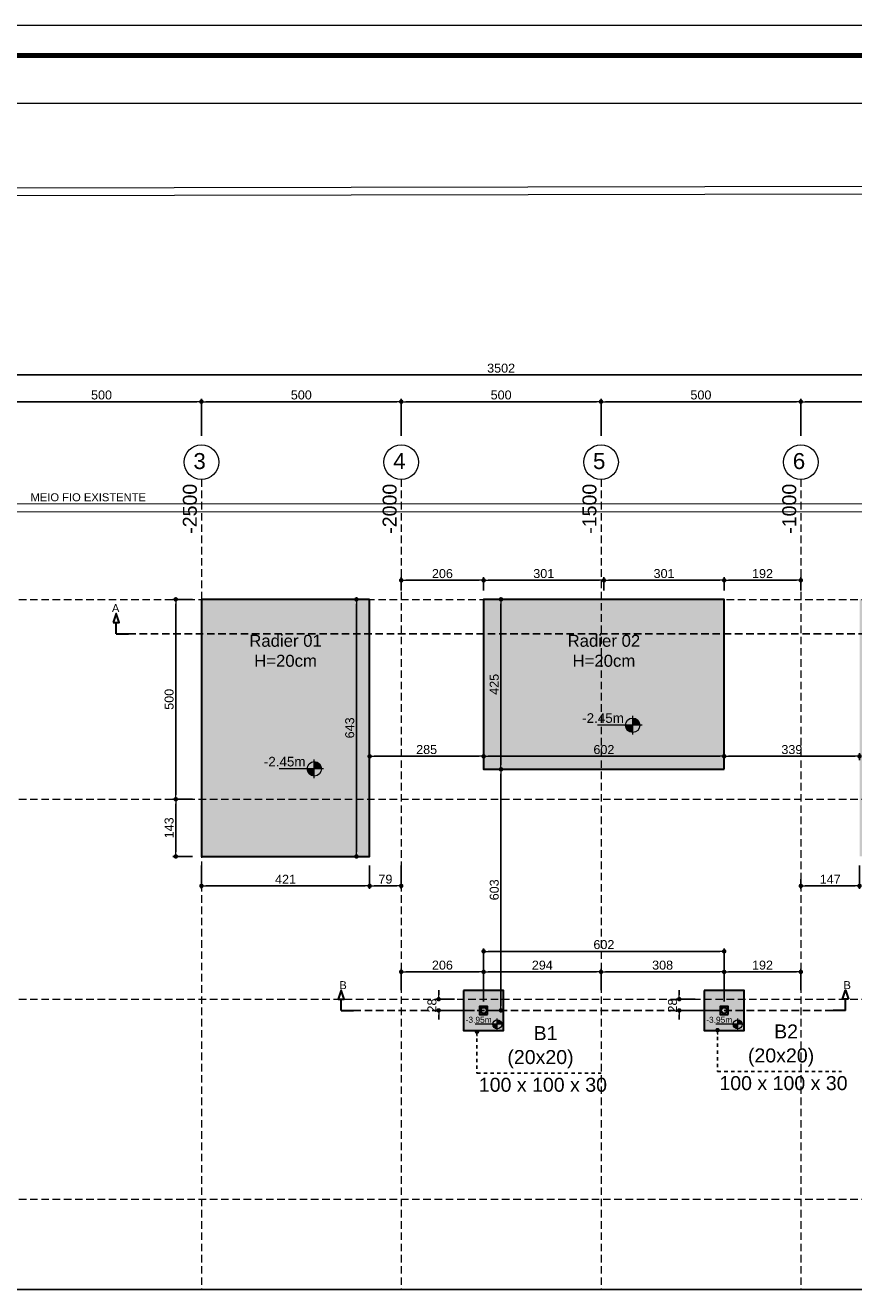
# Model space of a CAD drawing. Header units: millimetres. Extents: x 83 to 471, y -739 to 93.
# Tile 159 of 185: x 120 to 148, y -42 to 0. Entities that reach past the tile are written whole.
import ezdxf
from ezdxf.enums import TextEntityAlignment as Align

# ---------------------------------------------------------------- set-up
doc = ezdxf.new("R2010")
doc.units = ezdxf.units.MM
for name, pattern in [('CYPE_RAYA', [0.225, 0.1125, -0.1125]), ('CYPE_RAYAPUNTOPUNTO', [0.45, 0.225, -0.075, 0, -0.075, 0, -0.075]), ('TRAZO_HUECO', [0.75, 0.5, -0.25]), ('TRAZO_INTERIOR_VIGA', [0.375, 0.25, -0.125])]:
    doc.linetypes.add(name, pattern=pattern)
for name, color, linetype, lineweight in [('.', 7, 'Continuous', 5), ('__MAGNUS.Cota', 30, 'Continuous', 9), ('__MAGNUS.Margem', 7, 'Continuous', 70), ('__MAGNUS.Selo', 7, 'Continuous', 30), ('A-FLOR', 7, 'Continuous', 9), ('BL_CONTORNO', 7, 'Continuous', 30), ('COTA', 7, 'Continuous', 20), ('COTA_FORMAS', 7, 'CYPE_RAYAPUNTOPUNTO', 0), ('COTAS', 250, 'Continuous', 5), ('COTAS_REF_LINHAS', 7, 'Continuous', 20), ('LJ_HATCH', 7, 'Continuous', 0), ('OT_SEC_LAJE', 7, 'Continuous', 20), ('PECA_COMPLETA', 7, 'Continuous', 0), ('PILAR_DIM', 240, 'Continuous', 15), ('PILAR_REF', 240, 'Continuous', 15), ('SAP_DIMENSION_Y_ARM', 7, 'Continuous', 0)]:
    doc.layers.add(name, color=color, linetype=linetype, lineweight=lineweight)
doc.layers.add('PILAR_MORRE', color=60, linetype='Continuous')
doc.layers.add('RAMPA', color=253, linetype='Continuous')
doc.styles.add('Arial', font='arial.ttf')
doc.styles.add('Arial Narrow', font='ARIALN.TTF')
doc.dimstyles.new('Copy of UM_75.000000', dxfattribs={"dimtxt": 0.3, "dimasz": 0.15, "dimexe": 0.1, "dimexo": 0.3, "dimgap": 0.07, "dimtad": 1, "dimdec": 0, "dimlfac": 75, "dimzin": 0, "dimdsep": 46, "dimtxsty": 'Arial', "dimblk": 'DOT', "dimcen": 0.09, "dimdle": 0.1, "dimclrd": 30, "dimclre": 30, "dimclrt": 7, "dimadec": 1, "dimazin": 2, "dimtfac": 1, "dimtdec": 0, "dimtofl": 0, "dimtmove": 0, "dimatfit": 3, "dimldrblk": 'DOT', "dimfxl": 1, "dimtolj": 1, "dimarcsym": 0})
doc.dimstyles.new('UM_50.000000', dxfattribs={"dimtxt": 0.22, "dimasz": 0.1, "dimexe": 0.1, "dimexo": 0.3, "dimgap": 0.07, "dimtad": 1, "dimdec": 0, "dimlfac": 50, "dimzin": 0, "dimdsep": 46, "dimtxsty": 'Arial', "dimblk": 'DOT', "dimcen": 0.09, "dimdle": 0.1, "dimclrd": 30, "dimclre": 30, "dimclrt": 7, "dimadec": 1, "dimazin": 2, "dimtfac": 1, "dimtdec": 0, "dimtofl": 0, "dimtmove": 0, "dimatfit": 3, "dimldrblk": 'DOT', "dimfxl": 1, "dimtolj": 1, "dimarcsym": 0})

# ---------------------------------------------------------------- blocks, each defined once
blk = doc.blocks.new('*U1862')
at = {"layer": '__MAGNUS.Margem', "lineweight": 9}
blk.add_line((-1005.92, 828.72), (183.08, 828.72), dxfattribs=at)
at = {"layer": '__MAGNUS.Margem', "linetype": 'Continuous'}
blk.add_line((-980.92, 818.72), (173.08, 818.72), dxfattribs=at)
at = {"layer": '__MAGNUS.Selo', "style": 'Arial Narrow', "width": 1}
for tag, height, p in [('PROPRIETÁRIO', 3.4, (17.21, 48.91)), ('EDIFICAÇÃORESIDENCIAL', 3.4, (17.21, 40.61)), ('ESTRUTURAL', 3.4, (17.8, 20.69)), ('ANTEPROJETO', 2.43, (111.69, 13.5)), ('ARQ01/01', 5.5, (139.44, 9.5)), ('INDICADA', 2.43, (111.53, 8))]:
    blk.add_attdef(tag, text='', height=height, dxfattribs=at).set_placement(p, align=Align.MIDDLE_LEFT)
at = {"layer": '__MAGNUS.Selo', "lineweight": 30, "flags": 104}
for tag, p in [('ENDEREÇODAOBRA', (17.21, 33.54)), ('ENDEREÇODAOBRA', (17.21, 27.87)), ('TÍTULO', (17.21, 10.8))]:
    blk.add_attdef(tag, text='', height=3.4, dxfattribs=at).set_placement(p, align=Align.MIDDLE_LEFT)
blk = doc.blocks.new('_DOT')
at = {"layer": '__MAGNUS.Cota', "linetype": 'ByBlock'}
blk.add_line((-0.5, 0), (-1, 0), dxfattribs=at)
at = {"layer": '__MAGNUS.Cota', "linetype": 'ByBlock', "const_width": 0.5}
blk.add_lwpolyline([(-0.25, 0, 1), (0.25, 0, 1)], format="xyb", close=True, dxfattribs=at)
blk = doc.blocks.new('*D559')
at = {"layer": 'COTAS', "color": 30, "lineweight": -2}
for p, q in [((119.098, -13.866), (119.098, -12.629)), ((125.768, -13.866), (125.768, -12.629)), ((119.248, -12.729), (125.618, -12.729))]:
    blk.add_line(p, q, dxfattribs=at)
at = {"layer": 'Defpoints', "color": 0}
for p in [(125.768, -12.729), (119.098, -14.166), (125.768, -14.166)]:
    blk.add_point(p, dxfattribs=at)
at = {"layer": 'COTAS', "color": 30, "linetype": 'ByBlock', "lineweight": -2, "xscale": 0.15, "yscale": 0.15, "zscale": 0.15, "rotation": 180}
blk.add_blockref('_DOT', (119.098, -12.729), dxfattribs=at)
at = {"layer": 'COTAS', "color": 30, "linetype": 'ByBlock', "lineweight": -2, "xscale": 0.15, "yscale": 0.15, "zscale": 0.15}
blk.add_blockref('_DOT', (125.768, -12.729), dxfattribs=at)
at = {"layer": 'COTAS', "color": 7, "insert": (122.433, -12.506), "char_height": 0.3, "attachment_point": 5, "style": 'Arial'}
blk.add_mtext('\\A1;500', dxfattribs=at)
blk = doc.blocks.new('*D560')
at = {"layer": 'COTAS', "color": 30, "lineweight": -2}
for p, q in [((125.768, -13.866), (125.768, -12.629)), ((132.438, -13.866), (132.438, -12.629)), ((125.918, -12.729), (132.288, -12.729))]:
    blk.add_line(p, q, dxfattribs=at)
at = {"layer": 'Defpoints', "color": 0}
for p in [(132.438, -12.729), (125.768, -14.166), (132.438, -14.166)]:
    blk.add_point(p, dxfattribs=at)
at = {"layer": 'COTAS', "color": 30, "linetype": 'ByBlock', "lineweight": -2, "xscale": 0.15, "yscale": 0.15, "zscale": 0.15, "rotation": 180}
blk.add_blockref('_DOT', (125.768, -12.729), dxfattribs=at)
at = {"layer": 'COTAS', "color": 30, "linetype": 'ByBlock', "lineweight": -2, "xscale": 0.15, "yscale": 0.15, "zscale": 0.15}
blk.add_blockref('_DOT', (132.438, -12.729), dxfattribs=at)
at = {"layer": 'COTAS', "color": 7, "insert": (129.103, -12.506), "char_height": 0.3, "attachment_point": 5, "style": 'Arial'}
blk.add_mtext('\\A1;500', dxfattribs=at)
blk = doc.blocks.new('*D561')
at = {"layer": 'COTAS', "color": 30, "lineweight": -2}
for p, q in [((132.438, -13.866), (132.438, -12.629)), ((139.108, -13.866), (139.108, -12.629)), ((132.588, -12.729), (138.958, -12.729))]:
    blk.add_line(p, q, dxfattribs=at)
at = {"layer": 'Defpoints', "color": 0}
for p in [(139.108, -12.729), (132.438, -14.166), (139.108, -14.166)]:
    blk.add_point(p, dxfattribs=at)
at = {"layer": 'COTAS', "color": 30, "linetype": 'ByBlock', "lineweight": -2, "xscale": 0.15, "yscale": 0.15, "zscale": 0.15, "rotation": 180}
blk.add_blockref('_DOT', (132.438, -12.729), dxfattribs=at)
at = {"layer": 'COTAS', "color": 30, "linetype": 'ByBlock', "lineweight": -2, "xscale": 0.15, "yscale": 0.15, "zscale": 0.15}
blk.add_blockref('_DOT', (139.108, -12.729), dxfattribs=at)
at = {"layer": 'COTAS', "color": 7, "insert": (135.773, -12.506), "char_height": 0.3, "attachment_point": 5, "style": 'Arial'}
blk.add_mtext('\\A1;500', dxfattribs=at)
blk = doc.blocks.new('*D562')
at = {"layer": 'COTAS', "color": 30, "lineweight": -2}
for p, q in [((139.108, -13.866), (139.108, -12.629)), ((145.778, -13.866), (145.778, -12.629)), ((139.258, -12.729), (145.628, -12.729))]:
    blk.add_line(p, q, dxfattribs=at)
at = {"layer": 'Defpoints', "color": 0}
for p in [(145.778, -12.729), (139.108, -14.166), (145.778, -14.166)]:
    blk.add_point(p, dxfattribs=at)
at = {"layer": 'COTAS', "color": 30, "linetype": 'ByBlock', "lineweight": -2, "xscale": 0.15, "yscale": 0.15, "zscale": 0.15, "rotation": 180}
blk.add_blockref('_DOT', (139.108, -12.729), dxfattribs=at)
at = {"layer": 'COTAS', "color": 30, "linetype": 'ByBlock', "lineweight": -2, "xscale": 0.15, "yscale": 0.15, "zscale": 0.15}
blk.add_blockref('_DOT', (145.778, -12.729), dxfattribs=at)
at = {"layer": 'COTAS', "color": 7, "insert": (142.443, -12.506), "char_height": 0.3, "attachment_point": 5, "style": 'Arial'}
blk.add_mtext('\\A1;500', dxfattribs=at)
blk = doc.blocks.new('*D563')
at = {"layer": 'COTAS', "color": 30, "lineweight": -2}
for p, q in [((145.778, -13.866), (145.778, -12.629)), ((152.448, -13.866), (152.448, -12.629)), ((145.928, -12.729), (152.298, -12.729))]:
    blk.add_line(p, q, dxfattribs=at)
at = {"layer": 'Defpoints', "color": 0}
for p in [(152.448, -12.729), (145.778, -14.166), (152.448, -14.166)]:
    blk.add_point(p, dxfattribs=at)
at = {"layer": 'COTAS', "color": 30, "linetype": 'ByBlock', "lineweight": -2, "xscale": 0.15, "yscale": 0.15, "zscale": 0.15, "rotation": 180}
blk.add_blockref('_DOT', (145.778, -12.729), dxfattribs=at)
at = {"layer": 'COTAS', "color": 30, "linetype": 'ByBlock', "lineweight": -2, "xscale": 0.15, "yscale": 0.15, "zscale": 0.15}
blk.add_blockref('_DOT', (152.448, -12.729), dxfattribs=at)
at = {"layer": 'COTAS', "color": 7, "insert": (149.113, -12.506), "char_height": 0.3, "attachment_point": 5, "style": 'Arial'}
blk.add_mtext('\\A1;500', dxfattribs=at)
blk = doc.blocks.new('*D566')
at = {"layer": 'COTAS', "color": 30, "lineweight": -2}
for p, q in [((112.428, -13.866), (112.428, -11.735)), ((159.118, -13.82), (159.118, -11.735)), ((158.968, -11.835), (112.578, -11.835))]:
    blk.add_line(p, q, dxfattribs=at)
at = {"layer": 'Defpoints', "color": 0}
for p in [(112.428, -11.835), (112.428, -14.166), (159.118, -14.12)]:
    blk.add_point(p, dxfattribs=at)
at = {"layer": 'COTAS', "color": 30, "linetype": 'ByBlock', "lineweight": -2, "xscale": 0.15, "yscale": 0.15, "zscale": 0.15, "rotation": 180}
blk.add_blockref('_DOT', (112.428, -11.835), dxfattribs=at)
at = {"layer": 'COTAS', "color": 30, "linetype": 'ByBlock', "lineweight": -2, "xscale": 0.15, "yscale": 0.15, "zscale": 0.15}
blk.add_blockref('_DOT', (159.118, -11.835), dxfattribs=at)
at = {"layer": 'COTAS', "color": 7, "insert": (135.773, -11.612), "char_height": 0.3, "attachment_point": 5, "style": 'Arial'}
blk.add_mtext('\\A1;3502', dxfattribs=at)
blk = doc.blocks.new('ililil')
at = {"layer": 'COTA', "linetype": 'ByBlock'}
h = blk.add_hatch(color=1, dxfattribs=at)
h.dxf.hatch_style = 1
h.paths.add_polyline_path([(0.1125, 0), (0, 0), (0, -0.1125, 0.414213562), (0.1125, 0)])
h.paths.add_polyline_path([(0, 0), (0, 0.1125, 0.414213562), (-0.1125, 0), (0, 0)])
at = {"layer": 'COTA', "color": 1}
for p, q in [((0.14625, 0), (-0.14625, 0)), ((0, 0.14625), (0, -0.551175))]:
    blk.add_line(p, q, dxfattribs=at)
at = {"layer": 'COTA', "color": 1, "linetype": 'ByBlock'}
blk.add_circle((0, 0), 0.1125, dxfattribs=at)
blk = doc.blocks.new('*D605')
at = {"layer": 'COTAS', "color": 30, "lineweight": -2}
for p, q in [((125.768, -28.202), (125.768, -28.985)), ((131.384, -28.202), (131.384, -28.985)), ((125.918, -28.885), (131.234, -28.885))]:
    blk.add_line(p, q, dxfattribs=at)
at = {"layer": 'Defpoints', "color": 0}
for p in [(125.768, -27.902), (131.384, -27.902), (131.384, -28.885)]:
    blk.add_point(p, dxfattribs=at)
at = {"layer": 'COTAS', "color": 30, "linetype": 'ByBlock', "lineweight": -2, "xscale": 0.15, "yscale": 0.15, "zscale": 0.15, "rotation": 180}
blk.add_blockref('_DOT', (125.768, -28.885), dxfattribs=at)
at = {"layer": 'COTAS', "color": 30, "linetype": 'ByBlock', "lineweight": -2, "xscale": 0.15, "yscale": 0.15, "zscale": 0.15}
blk.add_blockref('_DOT', (131.384, -28.885), dxfattribs=at)
at = {"layer": 'COTAS', "color": 7, "insert": (128.576, -28.664), "char_height": 0.3, "attachment_point": 5, "style": 'Arial'}
blk.add_mtext('\\A1;421', dxfattribs=at)
blk = doc.blocks.new('*D606')
at = {"layer": 'COTAS', "color": 30, "lineweight": -2}
for p, q in [((125.468, -25.994), (124.813, -25.994)), ((124.913, -27.752), (124.913, -26.144)), ((125.468, -27.902), (124.813, -27.902))]:
    blk.add_line(p, q, dxfattribs=at)
at = {"layer": 'Defpoints', "color": 0}
for p in [(124.913, -25.994), (125.768, -25.994), (125.768, -27.902)]:
    blk.add_point(p, dxfattribs=at)
at = {"layer": 'COTAS', "color": 30, "linetype": 'ByBlock', "lineweight": -2, "xscale": 0.15, "yscale": 0.15, "zscale": 0.15}
for p, rotation in [((124.913, -25.994), 90), ((124.913, -27.902), 270)]:
    blk.add_blockref('_DOT', p, dxfattribs=dict(at, rotation=rotation))
at = {"layer": 'COTAS', "color": 7, "insert": (124.69, -26.948), "char_height": 0.3, "attachment_point": 5, "rotation": 90, "style": 'Arial'}
blk.add_mtext('\\A1;143', dxfattribs=at)
blk = doc.blocks.new('*D607')
at = {"layer": 'COTAS', "color": 30, "lineweight": -2}
for p, q in [((125.468, -19.324), (124.813, -19.324)), ((124.913, -19.474), (124.913, -25.844)), ((125.468, -25.994), (124.813, -25.994))]:
    blk.add_line(p, q, dxfattribs=at)
at = {"layer": 'Defpoints', "color": 0}
for p in [(125.768, -19.324), (124.913, -25.994), (125.768, -25.994)]:
    blk.add_point(p, dxfattribs=at)
at = {"layer": 'COTAS', "color": 30, "linetype": 'ByBlock', "lineweight": -2, "xscale": 0.15, "yscale": 0.15, "zscale": 0.15}
for p, rotation in [((124.913, -19.324), 90), ((124.913, -25.994), 270)]:
    blk.add_blockref('_DOT', p, dxfattribs=dict(at, rotation=rotation))
at = {"layer": 'COTAS', "color": 7, "insert": (124.69, -22.659), "char_height": 0.3, "attachment_point": 5, "rotation": 90, "style": 'Arial'}
blk.add_mtext('\\A1;500', dxfattribs=at)
blk = doc.blocks.new('*D608')
at = {"layer": 'COTAS', "color": 30, "lineweight": -2}
for p, q in [((131.384, -28.202), (131.384, -28.985)), ((132.438, -28.202), (132.438, -28.985)), ((131.534, -28.885), (132.288, -28.885))]:
    blk.add_line(p, q, dxfattribs=at)
at = {"layer": 'Defpoints', "color": 0}
for p in [(131.384, -27.902), (132.438, -27.902), (132.438, -28.885)]:
    blk.add_point(p, dxfattribs=at)
at = {"layer": 'COTAS', "color": 30, "linetype": 'ByBlock', "lineweight": -2, "xscale": 0.15, "yscale": 0.15, "zscale": 0.15, "rotation": 180}
blk.add_blockref('_DOT', (131.384, -28.885), dxfattribs=at)
at = {"layer": 'COTAS', "color": 30, "linetype": 'ByBlock', "lineweight": -2, "xscale": 0.15, "yscale": 0.15, "zscale": 0.15}
blk.add_blockref('_DOT', (132.438, -28.885), dxfattribs=at)
at = {"layer": 'COTAS', "color": 7, "insert": (131.911, -28.662), "char_height": 0.3, "attachment_point": 5, "style": 'Arial'}
blk.add_mtext('\\A1;79', dxfattribs=at)
blk = doc.blocks.new('*D609')
at = {"layer": 'COTAS', "color": 30, "lineweight": -2}
for p, q in [((131.084, -19.324), (130.843, -19.324)), ((130.943, -19.474), (130.943, -27.752)), ((131.084, -27.902), (130.843, -27.902))]:
    blk.add_line(p, q, dxfattribs=at)
at = {"layer": 'Defpoints', "color": 0}
for p in [(131.384, -19.324), (130.943, -27.902), (131.384, -27.902)]:
    blk.add_point(p, dxfattribs=at)
at = {"layer": 'COTAS', "color": 30, "linetype": 'ByBlock', "lineweight": -2, "xscale": 0.15, "yscale": 0.15, "zscale": 0.15}
for p, rotation in [((130.943, -19.324), 90), ((130.943, -27.902), 270)]:
    blk.add_blockref('_DOT', p, dxfattribs=dict(at, rotation=rotation))
at = {"layer": 'COTAS', "color": 7, "insert": (130.72, -23.613), "char_height": 0.3, "attachment_point": 5, "rotation": 90, "style": 'Arial'}
blk.add_mtext('\\A1;643', dxfattribs=at)
blk = doc.blocks.new('*D610')
at = {"layer": 'COTAS', "color": 30, "lineweight": -2}
for p, q in [((132.438, -32.364), (132.438, -31.653)), ((135.189, -32.739), (135.189, -31.653)), ((132.588, -31.753), (135.039, -31.753))]:
    blk.add_line(p, q, dxfattribs=at)
at = {"layer": 'Defpoints', "color": 0}
for p in [(135.189, -31.753), (132.438, -32.664), (135.189, -33.039)]:
    blk.add_point(p, dxfattribs=at)
at = {"layer": 'COTAS', "color": 30, "linetype": 'ByBlock', "lineweight": -2, "xscale": 0.15, "yscale": 0.15, "zscale": 0.15, "rotation": 180}
blk.add_blockref('_DOT', (132.438, -31.753), dxfattribs=at)
at = {"layer": 'COTAS', "color": 30, "linetype": 'ByBlock', "lineweight": -2, "xscale": 0.15, "yscale": 0.15, "zscale": 0.15}
blk.add_blockref('_DOT', (135.189, -31.753), dxfattribs=at)
at = {"layer": 'COTAS', "color": 7, "insert": (133.813, -31.53), "char_height": 0.3, "attachment_point": 5, "style": 'Arial'}
blk.add_mtext('\\A1;206', dxfattribs=at)
blk = doc.blocks.new('*D611')
at = {"layer": 'COTAS', "color": 30, "lineweight": -2}
for p, q in [((135.189, -32.739), (135.189, -31.653)), ((139.108, -32.364), (139.108, -31.653)), ((135.339, -31.753), (138.958, -31.753))]:
    blk.add_line(p, q, dxfattribs=at)
at = {"layer": 'Defpoints', "color": 0}
for p in [(139.108, -31.753), (139.108, -32.664), (135.189, -33.039)]:
    blk.add_point(p, dxfattribs=at)
at = {"layer": 'COTAS', "color": 30, "linetype": 'ByBlock', "lineweight": -2, "xscale": 0.15, "yscale": 0.15, "zscale": 0.15, "rotation": 180}
blk.add_blockref('_DOT', (135.189, -31.753), dxfattribs=at)
at = {"layer": 'COTAS', "color": 30, "linetype": 'ByBlock', "lineweight": -2, "xscale": 0.15, "yscale": 0.15, "zscale": 0.15}
blk.add_blockref('_DOT', (139.108, -31.753), dxfattribs=at)
at = {"layer": 'COTAS', "color": 7, "insert": (137.148, -31.53), "char_height": 0.3, "attachment_point": 5, "style": 'Arial'}
blk.add_mtext('\\A1;294', dxfattribs=at)
blk = doc.blocks.new('*D612')
at = {"layer": 'COTAS', "color": 30, "lineweight": -2}
for p, q in [((139.108, -32.364), (139.108, -31.653)), ((143.219, -32.739), (143.219, -31.653)), ((139.258, -31.753), (143.069, -31.753))]:
    blk.add_line(p, q, dxfattribs=at)
at = {"layer": 'Defpoints', "color": 0}
for p in [(143.219, -31.753), (139.108, -32.664), (143.219, -33.039)]:
    blk.add_point(p, dxfattribs=at)
at = {"layer": 'COTAS', "color": 30, "linetype": 'ByBlock', "lineweight": -2, "xscale": 0.15, "yscale": 0.15, "zscale": 0.15, "rotation": 180}
blk.add_blockref('_DOT', (139.108, -31.753), dxfattribs=at)
at = {"layer": 'COTAS', "color": 30, "linetype": 'ByBlock', "lineweight": -2, "xscale": 0.15, "yscale": 0.15, "zscale": 0.15}
blk.add_blockref('_DOT', (143.219, -31.753), dxfattribs=at)
at = {"layer": 'COTAS', "color": 7, "insert": (141.164, -31.53), "char_height": 0.3, "attachment_point": 5, "style": 'Arial'}
blk.add_mtext('\\A1;308', dxfattribs=at)
blk = doc.blocks.new('*D613')
at = {"layer": 'COTAS', "color": 30, "lineweight": -2}
for p, q in [((143.219, -32.739), (143.219, -31.653)), ((145.778, -32.364), (145.778, -31.653)), ((143.369, -31.753), (145.628, -31.753))]:
    blk.add_line(p, q, dxfattribs=at)
at = {"layer": 'Defpoints', "color": 0}
for p in [(145.778, -31.753), (145.778, -32.664), (143.219, -33.039)]:
    blk.add_point(p, dxfattribs=at)
at = {"layer": 'COTAS', "color": 30, "linetype": 'ByBlock', "lineweight": -2, "xscale": 0.15, "yscale": 0.15, "zscale": 0.15, "rotation": 180}
blk.add_blockref('_DOT', (143.219, -31.753), dxfattribs=at)
at = {"layer": 'COTAS', "color": 30, "linetype": 'ByBlock', "lineweight": -2, "xscale": 0.15, "yscale": 0.15, "zscale": 0.15}
blk.add_blockref('_DOT', (145.778, -31.753), dxfattribs=at)
at = {"layer": 'COTAS', "color": 7, "insert": (144.499, -31.53), "char_height": 0.3, "attachment_point": 5, "style": 'Arial'}
blk.add_mtext('\\A1;192', dxfattribs=at)
blk = doc.blocks.new('*D614')
at = {"layer": 'COTAS', "color": 30, "lineweight": -2}
for p, q in [((133.688, -32.514), (133.688, -32.364)), ((134.222, -32.664), (133.588, -32.664)), ((134.889, -33.039), (133.588, -33.039)), ((133.688, -33.189), (133.688, -33.339))]:
    blk.add_line(p, q, dxfattribs=at)
at = {"layer": 'Defpoints', "color": 0}
for p in [(133.688, -32.664), (134.522, -32.664), (135.189, -33.039)]:
    blk.add_point(p, dxfattribs=at)
at = {"layer": 'COTAS', "color": 30, "linetype": 'ByBlock', "lineweight": -2, "xscale": 0.15, "yscale": 0.15, "zscale": 0.15}
for p, rotation in [((133.688, -32.664), 270), ((133.688, -33.039), 90)]:
    blk.add_blockref('_DOT', p, dxfattribs=dict(at, rotation=rotation))
at = {"layer": 'COTAS', "color": 7, "insert": (133.465, -32.877), "char_height": 0.3, "attachment_point": 5, "rotation": 90, "style": 'Arial'}
blk.add_mtext('\\A1;28', dxfattribs=at)
blk = doc.blocks.new('*D615')
at = {"layer": 'COTAS', "color": 30, "lineweight": -2}
for p, q in [((141.719, -32.514), (141.719, -32.364)), ((142.252, -32.664), (141.619, -32.664)), ((142.919, -33.039), (141.619, -33.039)), ((141.719, -33.189), (141.719, -33.339))]:
    blk.add_line(p, q, dxfattribs=at)
at = {"layer": 'Defpoints', "color": 0}
for p in [(141.719, -32.664), (142.552, -32.664), (143.219, -33.039)]:
    blk.add_point(p, dxfattribs=at)
at = {"layer": 'COTAS', "color": 30, "linetype": 'ByBlock', "lineweight": -2, "xscale": 0.15, "yscale": 0.15, "zscale": 0.15}
for p, rotation in [((141.719, -32.664), 270), ((141.719, -33.039), 90)]:
    blk.add_blockref('_DOT', p, dxfattribs=dict(at, rotation=rotation))
at = {"layer": 'COTAS', "color": 7, "insert": (141.496, -32.877), "char_height": 0.3, "attachment_point": 5, "rotation": 90, "style": 'Arial'}
blk.add_mtext('\\A1;28', dxfattribs=at)
blk = doc.blocks.new('*D616')
at = {"layer": 'COTAS', "color": 30, "lineweight": -2}
for p, q in [((147.738, -28.202), (147.738, -28.985)), ((145.778, -28.663), (145.778, -28.985)), ((145.928, -28.885), (147.588, -28.885))]:
    blk.add_line(p, q, dxfattribs=at)
at = {"layer": 'Defpoints', "color": 0}
for p in [(147.738, -27.902), (145.778, -28.363), (147.738, -28.885)]:
    blk.add_point(p, dxfattribs=at)
at = {"layer": 'COTAS', "color": 30, "linetype": 'ByBlock', "lineweight": -2, "xscale": 0.15, "yscale": 0.15, "zscale": 0.15, "rotation": 180}
blk.add_blockref('_DOT', (145.778, -28.885), dxfattribs=at)
at = {"layer": 'COTAS', "color": 30, "linetype": 'ByBlock', "lineweight": -2, "xscale": 0.15, "yscale": 0.15, "zscale": 0.15}
blk.add_blockref('_DOT', (147.738, -28.885), dxfattribs=at)
at = {"layer": 'COTAS', "color": 7, "insert": (146.758, -28.664), "char_height": 0.3, "attachment_point": 5, "style": 'Arial'}
blk.add_mtext('\\A1;147', dxfattribs=at)
blk = doc.blocks.new('*D623')
at = {"layer": 'COTAS', "color": 30, "lineweight": -2}
for p, q in [((132.438, -19.024), (132.438, -18.589)), ((132.588, -18.689), (135.039, -18.689)), ((135.189, -19.024), (135.189, -18.589))]:
    blk.add_line(p, q, dxfattribs=at)
at = {"layer": 'Defpoints', "color": 0}
for p in [(135.189, -18.689), (132.438, -19.324), (135.189, -19.324)]:
    blk.add_point(p, dxfattribs=at)
at = {"layer": 'COTAS', "color": 30, "linetype": 'ByBlock', "lineweight": -2, "xscale": 0.15, "yscale": 0.15, "zscale": 0.15, "rotation": 180}
blk.add_blockref('_DOT', (132.438, -18.689), dxfattribs=at)
at = {"layer": 'COTAS', "color": 30, "linetype": 'ByBlock', "lineweight": -2, "xscale": 0.15, "yscale": 0.15, "zscale": 0.15}
blk.add_blockref('_DOT', (135.189, -18.689), dxfattribs=at)
at = {"layer": 'COTAS', "color": 7, "insert": (133.813, -18.466), "char_height": 0.3, "attachment_point": 5, "style": 'Arial'}
blk.add_mtext('\\A1;206', dxfattribs=at)
blk = doc.blocks.new('*D624')
at = {"layer": 'COTAS', "color": 30, "lineweight": -2}
for p, q in [((135.189, -19.024), (135.189, -18.589)), ((135.339, -18.689), (139.054, -18.689)), ((139.204, -19.024), (139.204, -18.589))]:
    blk.add_line(p, q, dxfattribs=at)
at = {"layer": 'Defpoints', "color": 0}
for p in [(139.204, -18.689), (135.189, -19.324), (139.204, -19.324)]:
    blk.add_point(p, dxfattribs=at)
at = {"layer": 'COTAS', "color": 30, "linetype": 'ByBlock', "lineweight": -2, "xscale": 0.15, "yscale": 0.15, "zscale": 0.15, "rotation": 180}
blk.add_blockref('_DOT', (135.189, -18.689), dxfattribs=at)
at = {"layer": 'COTAS', "color": 30, "linetype": 'ByBlock', "lineweight": -2, "xscale": 0.15, "yscale": 0.15, "zscale": 0.15}
blk.add_blockref('_DOT', (139.204, -18.689), dxfattribs=at)
at = {"layer": 'COTAS', "color": 7, "insert": (137.196, -18.465), "char_height": 0.3, "attachment_point": 5, "style": 'Arial'}
blk.add_mtext('\\A1;301', dxfattribs=at)
blk = doc.blocks.new('*D625')
at = {"layer": 'COTAS', "color": 30, "lineweight": -2}
for p, q in [((139.204, -19.024), (139.204, -18.589)), ((139.354, -18.689), (143.069, -18.689)), ((143.219, -19.024), (143.219, -18.589))]:
    blk.add_line(p, q, dxfattribs=at)
at = {"layer": 'Defpoints', "color": 0}
for p in [(143.219, -18.689), (139.204, -19.324), (143.219, -19.324)]:
    blk.add_point(p, dxfattribs=at)
at = {"layer": 'COTAS', "color": 30, "linetype": 'ByBlock', "lineweight": -2, "xscale": 0.15, "yscale": 0.15, "zscale": 0.15, "rotation": 180}
blk.add_blockref('_DOT', (139.204, -18.689), dxfattribs=at)
at = {"layer": 'COTAS', "color": 30, "linetype": 'ByBlock', "lineweight": -2, "xscale": 0.15, "yscale": 0.15, "zscale": 0.15}
blk.add_blockref('_DOT', (143.219, -18.689), dxfattribs=at)
at = {"layer": 'COTAS', "color": 7, "insert": (141.212, -18.465), "char_height": 0.3, "attachment_point": 5, "style": 'Arial'}
blk.add_mtext('\\A1;301', dxfattribs=at)
blk = doc.blocks.new('*D626')
at = {"layer": 'COTAS', "color": 30, "lineweight": -2}
for p, q in [((143.219, -19.024), (143.219, -18.589)), ((143.369, -18.689), (145.628, -18.689)), ((145.778, -19.024), (145.778, -18.589))]:
    blk.add_line(p, q, dxfattribs=at)
at = {"layer": 'Defpoints', "color": 0}
for p in [(145.778, -18.689), (143.219, -19.324), (145.778, -19.324)]:
    blk.add_point(p, dxfattribs=at)
at = {"layer": 'COTAS', "color": 30, "linetype": 'ByBlock', "lineweight": -2, "xscale": 0.15, "yscale": 0.15, "zscale": 0.15, "rotation": 180}
blk.add_blockref('_DOT', (143.219, -18.689), dxfattribs=at)
at = {"layer": 'COTAS', "color": 30, "linetype": 'ByBlock', "lineweight": -2, "xscale": 0.15, "yscale": 0.15, "zscale": 0.15}
blk.add_blockref('_DOT', (145.778, -18.689), dxfattribs=at)
at = {"layer": 'COTAS', "color": 7, "insert": (144.499, -18.466), "char_height": 0.3, "attachment_point": 5, "style": 'Arial'}
blk.add_mtext('\\A1;192', dxfattribs=at)
blk = doc.blocks.new('*D627')
at = {"layer": 'COTAS', "color": 30, "lineweight": -2}
for p, q in [((135.489, -19.324), (135.868, -19.324)), ((135.768, -24.844), (135.768, -19.474)), ((135.489, -24.994), (135.868, -24.994))]:
    blk.add_line(p, q, dxfattribs=at)
at = {"layer": 'Defpoints', "color": 0}
for p in [(135.189, -19.324), (135.768, -19.324), (135.189, -24.994)]:
    blk.add_point(p, dxfattribs=at)
at = {"layer": 'COTAS', "color": 30, "linetype": 'ByBlock', "lineweight": -2, "xscale": 0.15, "yscale": 0.15, "zscale": 0.15}
for p, rotation in [((135.768, -19.324), 90), ((135.768, -24.994), 270)]:
    blk.add_blockref('_DOT', p, dxfattribs=dict(at, rotation=rotation))
at = {"layer": 'COTAS', "color": 7, "insert": (135.545, -22.159), "char_height": 0.3, "attachment_point": 5, "rotation": 90, "style": 'Arial'}
blk.add_mtext('\\A1;425', dxfattribs=at)
blk = doc.blocks.new('*D628')
at = {"layer": 'COTAS', "color": 30, "lineweight": -2}
for p, q in [((135.189, -24.694), (135.189, -24.46)), ((143.219, -24.694), (143.219, -24.46)), ((135.339, -24.56), (143.069, -24.56))]:
    blk.add_line(p, q, dxfattribs=at)
at = {"layer": 'Defpoints', "color": 0}
for p in [(143.219, -24.56), (135.189, -24.994), (143.219, -24.994)]:
    blk.add_point(p, dxfattribs=at)
at = {"layer": 'COTAS', "color": 30, "linetype": 'ByBlock', "lineweight": -2, "xscale": 0.15, "yscale": 0.15, "zscale": 0.15, "rotation": 180}
blk.add_blockref('_DOT', (135.189, -24.56), dxfattribs=at)
at = {"layer": 'COTAS', "color": 30, "linetype": 'ByBlock', "lineweight": -2, "xscale": 0.15, "yscale": 0.15, "zscale": 0.15}
blk.add_blockref('_DOT', (143.219, -24.56), dxfattribs=at)
at = {"layer": 'COTAS', "color": 7, "insert": (139.204, -24.337), "char_height": 0.3, "attachment_point": 5, "style": 'Arial'}
blk.add_mtext('\\A1;602', dxfattribs=at)
blk = doc.blocks.new('*D633')
at = {"layer": 'COTAS', "color": 30, "lineweight": -2}
for p, q in [((135.489, -24.994), (135.868, -24.994)), ((135.768, -25.144), (135.768, -32.889)), ((135.489, -33.039), (135.868, -33.039))]:
    blk.add_line(p, q, dxfattribs=at)
at = {"layer": 'Defpoints', "color": 0}
for p in [(135.189, -24.994), (135.189, -33.039), (135.768, -33.039)]:
    blk.add_point(p, dxfattribs=at)
at = {"layer": 'COTAS', "color": 30, "linetype": 'ByBlock', "lineweight": -2, "xscale": 0.15, "yscale": 0.15, "zscale": 0.15}
for p, rotation in [((135.768, -24.994), 90), ((135.768, -33.039), 270)]:
    blk.add_blockref('_DOT', p, dxfattribs=dict(at, rotation=rotation))
at = {"layer": 'COTAS', "color": 7, "insert": (135.545, -29.016), "char_height": 0.3, "attachment_point": 5, "rotation": 90, "style": 'Arial'}
blk.add_mtext('\\A1;603', dxfattribs=at)
blk = doc.blocks.new('*D634')
at = {"layer": 'COTAS', "color": 30, "lineweight": -2}
for p, q in [((135.189, -32.739), (135.189, -30.968)), ((143.069, -31.068), (135.339, -31.068)), ((143.219, -32.739), (143.219, -30.968))]:
    blk.add_line(p, q, dxfattribs=at)
at = {"layer": 'Defpoints', "color": 0}
for p in [(135.189, -31.068), (135.189, -33.039), (143.219, -33.039)]:
    blk.add_point(p, dxfattribs=at)
at = {"layer": 'COTAS', "color": 30, "linetype": 'ByBlock', "lineweight": -2, "xscale": 0.15, "yscale": 0.15, "zscale": 0.15, "rotation": 180}
blk.add_blockref('_DOT', (135.189, -31.068), dxfattribs=at)
at = {"layer": 'COTAS', "color": 30, "linetype": 'ByBlock', "lineweight": -2, "xscale": 0.15, "yscale": 0.15, "zscale": 0.15}
blk.add_blockref('_DOT', (143.219, -31.068), dxfattribs=at)
at = {"layer": 'COTAS', "color": 7, "insert": (139.204, -30.845), "char_height": 0.3, "attachment_point": 5, "style": 'Arial'}
blk.add_mtext('\\A1;602', dxfattribs=at)
blk = doc.blocks.new('*D635')
at = {"layer": 'COTAS', "color": 30, "lineweight": -2}
for p, q in [((131.384, -24.694), (131.384, -24.46)), ((135.189, -24.694), (135.189, -24.46)), ((135.039, -24.56), (131.534, -24.56))]:
    blk.add_line(p, q, dxfattribs=at)
at = {"layer": 'Defpoints', "color": 0}
for p in [(131.384, -24.56), (131.384, -24.994), (135.189, -24.994)]:
    blk.add_point(p, dxfattribs=at)
at = {"layer": 'COTAS', "color": 30, "linetype": 'ByBlock', "lineweight": -2, "xscale": 0.15, "yscale": 0.15, "zscale": 0.15, "rotation": 180}
blk.add_blockref('_DOT', (131.384, -24.56), dxfattribs=at)
at = {"layer": 'COTAS', "color": 30, "linetype": 'ByBlock', "lineweight": -2, "xscale": 0.15, "yscale": 0.15, "zscale": 0.15}
blk.add_blockref('_DOT', (135.189, -24.56), dxfattribs=at)
at = {"layer": 'COTAS', "color": 7, "insert": (133.286, -24.337), "char_height": 0.3, "attachment_point": 5, "style": 'Arial'}
blk.add_mtext('\\A1;285', dxfattribs=at)
blk = doc.blocks.new('*D636')
at = {"layer": 'COTAS', "color": 30, "lineweight": -2}
for p, q in [((143.219, -24.694), (143.219, -24.46)), ((147.738, -24.694), (147.738, -24.46)), ((143.369, -24.56), (147.588, -24.56))]:
    blk.add_line(p, q, dxfattribs=at)
at = {"layer": 'Defpoints', "color": 0}
for p in [(147.738, -24.56), (143.219, -24.994), (147.738, -24.994)]:
    blk.add_point(p, dxfattribs=at)
at = {"layer": 'COTAS', "color": 30, "linetype": 'ByBlock', "lineweight": -2, "xscale": 0.15, "yscale": 0.15, "zscale": 0.15, "rotation": 180}
blk.add_blockref('_DOT', (143.219, -24.56), dxfattribs=at)
at = {"layer": 'COTAS', "color": 30, "linetype": 'ByBlock', "lineweight": -2, "xscale": 0.15, "yscale": 0.15, "zscale": 0.15}
blk.add_blockref('_DOT', (147.738, -24.56), dxfattribs=at)
at = {"layer": 'COTAS', "color": 7, "insert": (145.479, -24.337), "char_height": 0.3, "attachment_point": 5, "style": 'Arial'}
blk.add_mtext('\\A1;339', dxfattribs=at)

msp = doc.modelspace()

# ---------------------------------------------------------------- hatches: boundary and pattern name
at = {"layer": '.', "true_color": 0xffffcc}
h = msp.add_hatch(color=7, dxfattribs=at)
h.dxf.hatch_style = 1
h.paths.add_polyline_path([(142.55235, -32.37174), (142.55235, -33.70574), (143.88635, -33.70574), (143.88635, -32.37174), (142.55235, -32.37174)])
h.paths.add_polyline_path([(134.52167, -32.37174), (134.52167, -33.70574), (135.85567, -33.70574), (135.85567, -32.37174), (134.52167, -32.37174)])
at = {"layer": 'LJ_HATCH', "true_color": 0xf9e3fc}
h = msp.add_hatch(color=7, dxfattribs=at)
h.dxf.hatch_style = 1
h.paths.add_polyline_path([(167.11356, -19.32426), (161.49742, -19.32426), (161.49742, -27.90188), (167.11356, -27.90188), (167.11356, -19.32426)])
h.paths.add_polyline_path([(131.38406, -19.32426), (125.76792, -19.32426), (125.76792, -27.90188), (131.38406, -27.90188), (131.38406, -19.32426)])
h.paths.add_polyline_path([(153.35398, -19.32426), (147.73784, -19.32426), (147.73784, -27.90188), (153.35398, -27.90188), (153.35398, -19.32426)])
h.paths.add_polyline_path([(143.21935, -24.99376), (143.21935, -19.32426), (135.18867, -19.32426), (135.18867, -24.99376), (143.21935, -24.99376)])
at = {"layer": 'PILAR_MORRE'}
h = msp.add_hatch(color=256, dxfattribs=at)
h.dxf.hatch_style = 1
h.paths.add_polyline_path([(143.35275, -33.17214), (143.35275, -32.90534), (143.08595, -32.90534), (143.08595, -33.17214), (143.35275, -33.17214)])
h.paths.add_polyline_path([(135.32207, -33.17214), (135.32207, -32.90534), (135.05527, -32.90534), (135.05527, -33.17214), (135.32207, -33.17214)])

# ---------------------------------------------------------------- linework, layer by layer
msp.add_line((96.53664, -42.35454), (194.51797, -42.35454))
at = {"layer": 'A-FLOR'}
for p, q in [((114.20573, -5.59638), (179.38087, -5.49248)), ((179.37068, -5.75929), (114.20983, -5.86317)), ((117.27588, -16.39035), (179.38766, -16.41042)), ((117.27597, -16.12355), (179.38724, -16.14362)), ((118.36128, -16.3907), (179.38651, -16.41042))]:
    msp.add_line(p, q, dxfattribs=at)
at = {"layer": 'BL_CONTORNO'}
for points in [[(131.38406, -19.32426), (125.76792, -19.32426), (125.76792, -27.90188), (131.38406, -27.90188)], [(143.21935, -24.99376), (143.21935, -19.32426), (135.18867, -19.32426), (135.18867, -24.99376)], [(134.52167, -32.37174), (134.52167, -33.70574), (135.85567, -33.70574), (135.85567, -32.37174)], [(142.55235, -32.37174), (142.55235, -33.70574), (143.88635, -33.70574), (143.88635, -32.37174)], [(135.32207, -33.17214), (135.32207, -32.90534), (135.05527, -32.90534), (135.05527, -33.17214)], [(143.35275, -33.17214), (143.35275, -32.90534), (143.08595, -32.90534), (143.08595, -33.17214)]]:
    msp.add_lwpolyline(points, close=True, dxfattribs=at)
for centre in [(135.18867, -33.03874), (143.21935, -33.03874)]:
    msp.add_circle(centre, 0.10005, dxfattribs=at)
at = {"layer": 'COTA_FORMAS', "linetype": 'TRAZO_HUECO', "ltscale": 0.5}
for p, q in [((125.76792, -15.32226), (125.76792, -42.35454)), ((132.43792, -15.32226), (132.43792, -42.35454)), ((139.10792, -15.32226), (139.10792, -42.35454)), ((145.77792, -15.32226), (145.77792, -42.35454)), ((108.42592, -19.32426), (171.27733, -19.32426)), ((108.42592, -25.99426), (171.27733, -25.99426)), ((108.42592, -32.66426), (171.27733, -32.66426)), ((108.42592, -39.33426), (171.27733, -39.33426))]:
    msp.add_line(p, q, dxfattribs=at)
at = {"layer": 'COTAS_REF_LINHAS', "color": 7}
for centre in [(125.76792, -14.7442), (132.43792, -14.7442), (139.10792, -14.7442), (145.77792, -14.7442)]:
    msp.add_circle(centre, 0.57807, dxfattribs=at)
at = {"layer": 'OT_SEC_LAJE', "lineweight": 30}
for p, q in [((122.92272, -20.47362), (122.92272, -20.09865)), ((122.92272, -20.47362), (123.32939, -20.47362)), ((130.43818, -33.03874), (130.43818, -32.66378)), ((147.26699, -33.03874), (147.26699, -32.66378)), ((130.43818, -33.03874), (130.84485, -33.03874)), ((147.26699, -33.03874), (146.86032, -33.03874))]:
    msp.add_line(p, q, dxfattribs=at)
for points in [[(122.82272, -20.09865), (123.02272, -20.09865), (122.92272, -19.79865), (122.82272, -20.09865)], [(130.33818, -32.66378), (130.53818, -32.66378), (130.43818, -32.36378), (130.33818, -32.66378)], [(147.36699, -32.66378), (147.16699, -32.66378), (147.26699, -32.36378), (147.36699, -32.66378)]]:
    msp.add_lwpolyline(points, close=True, dxfattribs=at)
at = {"layer": 'PECA_COMPLETA'}
for points in [[(194.51797, -82.57618), (96.62457, -82.57618), (96.62457, -1.236), (194.51797, -1.236)], [(96.62457, -1.236), (194.51797, -1.236), (194.51797, -2.77799), (96.62457, -2.77799)], [(194.51797, -51.94834), (96.53664, -51.94834), (96.53664, -42.35454), (194.51797, -42.35454)]]:
    msp.add_lwpolyline(points, close=True, dxfattribs=at)
at = {"layer": 'RAMPA', "linetype": 'TRAZO_INTERIOR_VIGA'}
for p, q in [((123.32939, -20.47362), (169.29899, -20.47362)), ((130.84485, -33.03874), (146.86032, -33.03874))]:
    msp.add_line(p, q, dxfattribs=at)

# ---------------------------------------------------------------- block references
at = {"layer": '__MAGNUS.Selo', "color": 7, "true_color": 0xffffff, "xscale": 0.0999999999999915, "yscale": 0.0999999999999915, "zscale": 0.0999999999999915}
msp.add_blockref('*U1862', (194.62889, -83.04301), dxfattribs=at)
at = {"layer": 'COTAS', "rotation": 270}
for p, xscale, yscale, zscale in [((140.16445, -23.52479), 2.134400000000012, 2.134400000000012, 2.134400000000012), ((129.53642, -24.97885), 2.134400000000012, 2.134400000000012, 2.134400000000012), ((135.64171, -33.50213), 1.334000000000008, 1.334000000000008, 1.334000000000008), ((143.67239, -33.50213), 1.334000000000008, 1.334000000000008, 1.334000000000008)]:
    msp.add_blockref('ililil', p, dxfattribs=dict(at, xscale=xscale, yscale=yscale, zscale=zscale))

# ---------------------------------------------------------------- texts
at = {"style": 'Arial'}
for p in [(130.37219, -32.32984), (147.201, -32.32984)]:
    msp.add_text('B', height=0.2667, dxfattribs=at).set_placement(p)
at = {"layer": 'COTAS', "lineweight": 9, "style": 'Arial'}
for s, height, p in [('-2.45m', 0.32016, (139.17551, -23.44423)), ('-2.45m', 0.32016, (128.54748, -24.89829)), ('-3.95m', 0.2001, (135.02362, -33.45178)), ('-3.95m', 0.2001, (143.0543, -33.45178))]:
    msp.add_text(s, height=height, dxfattribs=at).set_placement(p, align=Align.CENTER)
at = {"layer": 'COTAS_REF_LINHAS', "color": 7, "style": 'Arial'}
for s, p in [('3', (125.49978, -14.97629)), ('4', (132.16978, -14.97629)), ('5', (138.83978, -14.97629)), ('6', (145.50978, -14.97629))]:
    msp.add_text(s, height=0.5336, dxfattribs=at).set_placement(p)
at = {"layer": 'COTAS_REF_LINHAS', "color": 7, "char_height": 0.4669, "width": 0.2490133, "attachment_point": 3, "rotation": 90, "style": 'Arial'}
for s, insert in [('-2500', (125.14755, -15.46835)), ('-2000', (131.81755, -15.46835)), ('-1500', (138.48755, -15.46835)), ('-1000', (145.15755, -15.46835))]:
    msp.add_mtext(s, dxfattribs=dict(at, insert=insert))
at = {"layer": 'OT_SEC_LAJE', "lineweight": 30, "style": 'Arial', "text_generation_flag": 2}
msp.add_text('A', height=0.26667, dxfattribs=at).set_placement((123.02972, -19.75122))
at = {"layer": 'PILAR_DIM', "lineweight": 9, "style": 'Arial'}
for p in [(135.98162, -34.82873), (144.0123, -34.7744)]:
    msp.add_text('(20x20)', height=0.4669, dxfattribs=at).set_placement(p)
at = {"layer": 'PILAR_REF', "style": 'Arial'}
for s, p in [('B1', (136.85609, -34.02978)), ('B2', (144.88677, -33.97545))]:
    msp.add_text(s, height=0.4669, dxfattribs=at).set_placement(p)
at = {"layer": 'SAP_DIMENSION_Y_ARM', "lineweight": 9, "style": 'Arial'}
for s, height, p in [('MEIO FIO EXISTENTE', 0.2668, (120.06374, -16.05166)), ('100 x 100 x 30', 0.4669, (135.02861, -35.75291)), ('100 x 100 x 30', 0.4669, (143.05929, -35.69858))]:
    msp.add_text(s, height=height, dxfattribs=at).set_placement(p)
at = {"layer": 'SAP_DIMENSION_Y_ARM', "lineweight": 9, "char_height": 0.4, "width": 4.0630758, "attachment_point": 5, "style": 'Arial'}
for s, insert in [('Radier 01\\PH=20cm', (128.57599, -21.04227)), ('Radier 02\\PH=20cm', (139.20401, -21.04227))]:
    msp.add_mtext(s, dxfattribs=dict(at, insert=insert))

# ---------------------------------------------------------------- dimensions: what is measured, and where the dimension line sits
at = {"layer": 'COTAS'}
for base, p1, p2, picture, middle in [((112.42792, -11.83483), (159.11792, -14.12039), (112.42792, -14.16613), '*D566', (135.77292, -11.61156)), ((125.76792, -12.72911), (119.09792, -14.16613), (125.76792, -14.16613), '*D559', (122.43292, -12.50594)), ((132.43792, -12.72911), (125.76792, -14.16613), (132.43792, -14.16613), '*D560', (129.10292, -12.50594)), ((139.10792, -12.72911), (132.43792, -14.16613), (139.10792, -14.16613), '*D561', (135.77292, -12.50594)), ((145.77792, -12.72911), (139.10792, -14.16613), (145.77792, -14.16613), '*D562', (142.44292, -12.50594)), ((152.44792, -12.72911), (145.77792, -14.16613), (152.44792, -14.16613), '*D563', (149.11292, -12.50594)), ((135.18867, -18.68874), (132.43792, -19.32426), (135.18867, -19.32426), '*D623', (133.81329, -18.46557)), ((143.21935, -24.56049), (135.18867, -24.99376), (143.21935, -24.99376), '*D628', (139.20401, -24.33732)), ((131.38406, -28.88468), (125.76792, -27.90188), (131.38406, -27.90188), '*D605', (128.57599, -28.66406)), ((132.43792, -28.88468), (131.38406, -27.90188), (132.43792, -27.90188), '*D608', (131.91099, -28.66151)), ((135.18867, -31.06849), (143.21935, -33.03874), (135.18867, -33.03874), '*D634', (139.20401, -30.84532)), ((135.18867, -31.75306), (132.43792, -32.66426), (135.18867, -33.03874), '*D610', (133.81329, -31.52989))]:
    dim = msp.add_linear_dim(base=base, p1=p1, p2=p2, dimstyle='Copy of UM_75.000000', dxfattribs=at)
    dim.commit()
    dim.dimension.update_dxf_attribs({"geometry": picture, "text_midpoint": middle})
for base, p1, p2, picture, middle in [((139.20401, -18.68874), (135.18867, -19.32426), (139.20401, -19.32426), '*D624', (137.19634, -18.46547)), ((143.21935, -18.68874), (139.20401, -19.32426), (143.21935, -19.32426), '*D625', (141.21168, -18.46547)), ((145.77792, -18.68874), (143.21935, -19.32426), (145.77792, -19.32426), '*D626', (144.49863, -18.46557)), ((131.38406, -24.56049), (135.18867, -24.99376), (131.38406, -24.99376), '*D635', (133.28636, -24.33732)), ((147.73784, -24.56049), (143.21935, -24.99376), (147.73784, -24.99376), '*D636', (145.4786, -24.33722)), ((147.73784, -28.88468), (145.77792, -28.36313), (147.73784, -27.90188), '*D616', (146.75788, -28.66406)), ((139.10792, -31.75306), (135.18867, -33.03874), (139.10792, -32.66426), '*D611', (137.14829, -31.52989)), ((143.21935, -31.75306), (139.10792, -32.66426), (143.21935, -33.03874), '*D612', (141.16363, -31.52979)), ((145.77792, -31.75306), (143.21935, -33.03874), (145.77792, -32.66426), '*D613', (144.49863, -31.52989))]:
    dim = msp.add_linear_dim(base=base, p1=p1, p2=p2, dimstyle='Copy of UM_75.000000', override={"dimtmove": 1}, dxfattribs=at)
    dim.commit()
    dim.dimension.update_dxf_attribs({"geometry": picture, "text_midpoint": middle})
for base, p1, p2, picture, middle in [((124.91298, -25.99426), (125.76792, -19.32426), (125.76792, -25.99426), '*D607', (124.68981, -22.65926)), ((130.9433, -27.90188), (131.38406, -19.32426), (131.38406, -27.90188), '*D609', (130.72002, -23.61307)), ((135.76831, -19.32426), (135.18867, -24.99376), (135.18867, -19.32426), '*D627', (135.54514, -22.15901)), ((124.91298, -25.99426), (125.76792, -27.90188), (125.76792, -25.99426), '*D606', (124.68971, -26.94807))]:
    dim = msp.add_linear_dim(base=base, p1=p1, p2=p2, angle=90, dimstyle='Copy of UM_75.000000', dxfattribs=at)
    dim.commit()
    dim.dimension.update_dxf_attribs({"geometry": picture, "text_midpoint": middle})
dim = msp.add_linear_dim(base=(135.76831, -33.03874), p1=(135.18867, -24.99376), p2=(135.18867, -33.03874), angle=90, dimstyle='Copy of UM_75.000000', override={"dimtmove": 1}, dxfattribs=at)
dim.commit()
dim.dimension.update_dxf_attribs({"geometry": '*D633', "text_midpoint": (135.54504, -29.01625)})
for base, p1, p2, picture, middle in [((133.68825, -32.66426), (135.18867, -33.03874), (134.52167, -32.66426), '*D614', (133.68825, -32.87674)), ((141.71893, -32.66426), (143.21935, -33.03874), (142.55235, -32.66426), '*D615', (141.71893, -32.87674))]:
    dim = msp.add_linear_dim(base=base, p1=p1, p2=p2, angle=90, dimstyle='Copy of UM_75.000000', dxfattribs=at)
    dim.commit()
    dim.dimension.update_dxf_attribs({"geometry": picture, "text_midpoint": middle, "dimtype": 160})

# ---------------------------------------------------------------- leaders
at = {"layer": 'COTAS', "linetype": 'CYPE_RAYA'}
for points in [[(134.96754, -33.75084), (134.96754, -35.13553), (139.10792, -35.13553)], [(142.99822, -33.69652), (142.99822, -35.0812), (147.1386, -35.0812)]]:
    msp.add_leader(points, dimstyle='UM_50.000000', override={"dimasz": 0.15, "dimgap": 0.07, "dimtad": 0, "dimclrd": 7}, dxfattribs=at)

doc.saveas('drawing.dxf')
